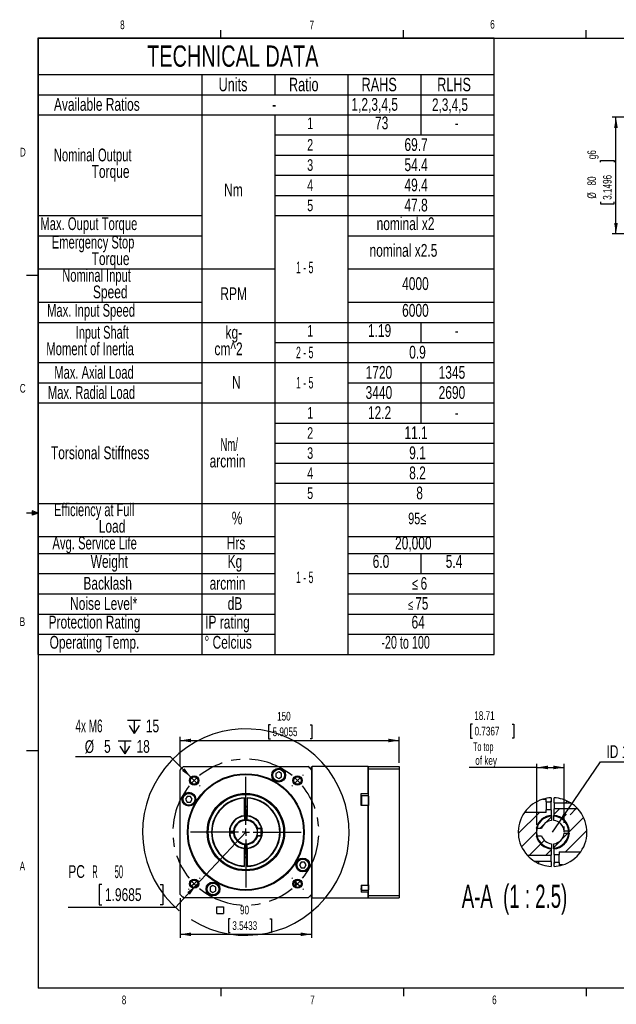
# Model space of a CAD drawing. Extents: x 11 to 421, y 5 to 275.
# Tile 1 of 10: x 11 to 174, y 6 to 275. Entities that reach past the tile are written whole.
import ezdxf
from ezdxf.enums import TextEntityAlignment as Align

# ---------------------------------------------------------------- set-up
doc = ezdxf.new("R2010")
doc.units = 0
doc.linetypes.add('CENTERX2', pattern=[20.32, 12.7, -2.54, 2.54, -2.54])
doc.layers.get('0').update_dxf_attribs({"linetype": 'CONTINUOUS'})
doc.dimstyles.new('SLDDIMSTYLE0', dxfattribs={"dimtxt": 2.38125, "dimasz": 3, "dimexe": 0, "dimexo": 0.0625, "dimgap": 0.595313, "dimtad": 1, "dimlfac": 2.5, "dimrnd": 1e-09, "dimzin": 12, "dimsah": 1, "dimcen": 0.09, "dimazin": 3, "dimtfac": 1, "dimtofl": 0, "dimtmove": 0, "dimatfit": 3})
doc.dimstyles.new('SLDDIMSTYLE1', dxfattribs={"dimtxt": 3.5, "dimasz": 3, "dimexe": 0, "dimexo": 0.0625, "dimgap": 0.875, "dimtad": 0, "dimtih": 1, "dimtoh": 1, "dimlfac": 2.5, "dimrnd": 1e-09, "dimzin": 12, "dimsah": 1, "dimcen": 0, "dimazin": 3, "dimtfac": 1, "dimtofl": 0, "dimtmove": 0, "dimatfit": 3})
doc.dimstyles.new('SLDDIMSTYLE2', dxfattribs={"dimtxt": 3.5, "dimasz": 3, "dimexe": 0, "dimexo": 0.0625, "dimgap": 0.875, "dimtad": 0, "dimtih": 1, "dimtoh": 1, "dimlfac": 2.5, "dimrnd": 1e-09, "dimzin": 12, "dimblk1": 'NONE', "dimsah": 1, "dimcen": 0, "dimazin": 3, "dimtfac": 1, "dimtmove": 0, "dimatfit": 3})
doc.dimstyles.new('SLDDIMSTYLE7', dxfattribs={"dimtxt": 3.5, "dimasz": 3, "dimexe": 0, "dimexo": 0.0625, "dimgap": 0.875, "dimtad": 0, "dimtih": 1, "dimtoh": 1, "dimlfac": 2.5, "dimrnd": 1e-09, "dimzin": 12, "dimsah": 1, "dimcen": 0, "dimazin": 3, "dimtfac": 1, "dimtofl": 0, "dimtmove": 0, "dimatfit": 3})

# ---------------------------------------------------------------- blocks, each defined once
blk = doc.blocks.new('SW_TABLEANNOTATION_0')
at = {"color": 0, "linetype": 'CONTINUOUS'}
for p, q in [((0, 0), (0, -168.85)), ((124.88, 0), (0, 0)), ((124.88, -168.85), (124.88, 0)), ((0, -10), (124.88, -10)), ((44.88, -10), (44.88, -168.85)), ((64.88, -10), (64.88, -15.53)), ((84.88, -10), (84.88, -168.85)), ((104.88, -10), (104.88, -26.53)), ((0, -15.53), (124.88, -15.53)), ((0, -21.03), (124.88, -21.03)), ((64.88, -21.03), (64.88, -168.85)), ((64.88, -26.53), (124.88, -26.53)), ((64.88, -32.05), (124.88, -32.05)), ((64.88, -37.58), (124.88, -37.58)), ((64.88, -43.1), (124.88, -43.1)), ((0, -48.63), (44.88, -48.63)), ((64.88, -48.63), (124.88, -48.63)), ((0, -54.15), (44.88, -54.15)), ((84.88, -54.15), (124.88, -54.15)), ((0, -63.27), (64.88, -63.27)), ((84.88, -63.27), (124.88, -63.27)), ((0, -72.38), (44.88, -72.38)), ((84.88, -72.38), (124.88, -72.38)), ((0, -77.9), (124.88, -77.9)), ((104.88, -77.9), (104.88, -83.4)), ((64.88, -83.4), (124.88, -83.4)), ((0, -88.93), (124.88, -88.93)), ((104.88, -88.93), (104.88, -105.48)), ((0, -94.45), (44.88, -94.45)), ((84.88, -94.45), (124.88, -94.45)), ((0, -99.98), (124.88, -99.98)), ((64.88, -105.48), (124.88, -105.48)), ((64.88, -110.98), (124.88, -110.98)), ((64.88, -116.48), (124.88, -116.48)), ((64.88, -121.98), (124.88, -121.98)), ((0, -127.48), (124.88, -127.48)), ((0, -136.59), (64.88, -136.59)), ((84.88, -136.59), (124.88, -136.59)), ((0, -141.18), (64.88, -141.18)), ((84.88, -141.18), (124.88, -141.18)), ((104.88, -141.18), (104.88, -146.7)), ((0, -146.7), (64.88, -146.7)), ((84.88, -146.7), (124.88, -146.7)), ((0, -152.27), (64.88, -152.27)), ((84.88, -152.27), (124.88, -152.27)), ((0, -157.8), (64.88, -157.8)), ((84.88, -157.8), (124.88, -157.8)), ((0, -163.32), (64.88, -163.32)), ((84.88, -163.32), (124.88, -163.32)), ((0, -168.85), (124.88, -168.85))]:
    blk.add_line(p, q, dxfattribs=at)
for s, height, width, p in [('TECHNICAL DATA', 5.8208, 0.7, (29.89, -9.6)), ('Units', 3.704, 0.7, (49.45, -15.69)), ('Ratio', 3.704, 0.7, (68.73, -15.69)), ('RAHS', 3.704, 0.7, (88.62, -15.69)), ('RLHS', 3.704, 0.7, (109.31, -15.69)), ('Available Ratios', 3.5, 0.7, (4.37, -20.97)), ('-', 3.5, 0.7, (64.1, -20.97)), ('1,2,3,4,5', 3.5, 0.7, (85.83, -20.97)), ('2,3,4,5', 3.44, 0.7, (107.9, -21)), ('73', 3.5, 0.7, (92.29, -26.04)), ('1', 3.17, 0.7, (73.71, -25.89)), ('-', 3.5, 0.7, (114.1, -26.04)), ('2', 3.17, 0.7, (73.71, -31.8)), ('69.7', 3.5, 0.7, (100.35, -31.98)), ('Nominal Output ', 3.5, 0.653333, (4.36, -34.83)), ('Torque', 3.5, 0.7, (14.69, -39.35)), ('3', 3.17, 0.7, (73.71, -37.32)), ('54.4', 3.5, 0.7, (100.35, -37.51)), ('Nm', 3.5, 0.7, (50.97, -44.41)), ('4', 3.17, 0.7, (73.71, -42.85)), ('49.4', 3.5, 0.7, (100.35, -43.04)), ('5', 3.17, 0.7, (73.71, -48.38)), ('47.8', 3.5, 0.7, (100.35, -48.56)), ('Max. Ouput Torque', 3.5, 0.658824, (0.64, -53.65)), ('nominal x2', 3.5, 0.7, (92.73, -53.65)), ('Emergency Stop ', 3.5, 0.653333, (3.79, -58.71)), ('nominal x2.5', 3.5, 0.7, (90.79, -60.97)), ('Torque', 3.5, 0.7, (14.69, -63.24)), ('1 - 5', 3.175, 0.56, (70.66, -65.38)), ('Nominal Input ', 3.5, 0.65, (6.65, -67.82)), ('4000', 3.5, 0.7, (99.71, -70.08)), ('Speed', 3.5, 0.7, (15.05, -72.35)), ('RPM', 3.5, 0.7, (49.94, -72.85)), ('Max. Input Speed', 3.5, 0.65625, (2.5, -77.4)), ('6000', 3.5, 0.7, (99.71, -77.4)), ('Input Shaft ', 3.5, 0.641667, (10.34, -83.42)), ('kg-', 3.5, 0.7, (51.36, -83.42)), ('1', 3.17, 0.7, (73.71, -82.77)), ('1.19', 3.5, 0.7, (90.35, -82.92)), ('-', 3.5, 0.7, (114.1, -82.92)), ('Moment of Inertia', 3.5, 0.658824, (2.28, -87.94)), ('cm^ 2', 3.5, 0.7, (48.32, -87.94)), ('2 - 5', 3.175, 0.56, (70.66, -88.68)), ('0.9', 3.5, 0.7, (101.65, -88.86)), ('Max. Axial Load', 3.5, 0.653333, (4.47, -94.39)), ('1720', 3.5, 0.7, (89.71, -94.39)), ('1345', 3.5, 0.7, (109.71, -94.39)), ('N', 3.5, 0.7, (53.15, -97.15)), ('1 - 5', 3.175, 0.56, (70.66, -96.96)), ('Max. Radial Load', 3.5, 0.65625, (2.7, -99.91)), ('3440', 3.5, 0.7, (89.71, -99.91)), ('2690', 3.5, 0.7, (109.71, -99.91)), ('1', 3.17, 0.7, (73.71, -105.24)), ('12.2', 3.5, 0.7, (90.35, -105.43)), ('-', 3.5, 0.7, (114.1, -105.43)), ('2', 3.17, 0.7, (73.71, -110.74)), ('11.1', 3.5, 0.7, (100.35, -110.93)), ('Nm/  ', 3.5, 0.56, (49.95, -114.16)), ('Torsional Stiffness', 3.5, 0.7, (3.55, -116.43)), ('3', 3.17, 0.7, (73.71, -116.24)), ('9.1', 3.5, 0.7, (101.65, -116.43)), ('arcmin', 3.5, 0.7, (47, -118.69)), ('4', 3.17, 0.7, (73.71, -121.74)), ('8.2', 3.5, 0.7, (101.65, -121.93)), ('5', 3.17, 0.7, (73.71, -127.24)), ('8', 3.5, 0.7, (103.59, -127.43)), ('Efficiency at Full ', 3.5, 0.644737, (4.42, -132.04)), ('Load', 3.5, 0.7, (16.64, -136.56)), ('%', 3.5, 0.7, (53.07, -134.3)), ('95≤', 3.175, 0.7, (101.37, -134.15)), ('Avg. Service Life', 3.5, 0.658824, (3.95, -141.15)), ('Hrs', 3.5, 0.7, (51.68, -141.15)), ('20,000', 3.5, 0.7, (97.77, -141.15)), ('Weight', 3.5, 0.7, (14.43, -146.2)), ('Kg', 3.5, 0.7, (51.93, -146.2)), ('6.0', 3.5, 0.7, (91.65, -146.2)), ('5.4', 3.5, 0.7, (111.65, -146.2)), ('Backlash', 3.5, 0.7, (12.44, -152.18)), ('arcmin', 3.5, 0.7, (47, -152.18)), ('1 - 5', 3.175, 0.56, (70.66, -150.28)), ('≤', 3.17, 0.7, (102.45, -152.06)), ('6', 3.44, 0.7, (104.77, -152.17)), ('Noise Level*', 3.5, 0.7, (8.79, -157.73)), ('dB', 3.5, 0.7, (51.94, -157.73)), ('≤', 2.65, 0.7, (101.37, -157.39)), ('75', 3.44, 0.7, (103.31, -157.65)), ('Protection Rating', 3.5, 0.7, (2.9, -162.82)), ('IP rating', 3.5, 0.7, (45.78, -162.82)), ('64', 3.5, 0.7, (102.29, -162.82)), ('Operating Temp.', 3.5, 0.7, (3.18, -168.35)), ('%%d', 3.5, 0.7, (45.59, -168.35)), ('Celcius', 3.5, 0.7, (47.81, -168.35)), ('-20 to 100', 3.5, 0.63, (94.03, -168.35))]:
    blk.add_text(s, height=height, dxfattribs=dict(at, width=width)).set_placement(p, align=Align.BOTTOM_LEFT)
blk = doc.blocks.new('SW_SYMBOL_MOD_BOX')
at = {"color": 0, "linetype": 'CONTINUOUS'}
for p, q in [((200, 200), (200, 800)), ((200, 800), (800, 800)), ((200, 200), (800, 200)), ((800, 800), (800, 200))]:
    blk.add_line(p, q, dxfattribs=at)
blk = doc.blocks.new('*D10')
at = {"color": 7, "linetype": 'CONTINUOUS'}
for p, q in [((54.76, 34.7), (54.76, 23.76)), ((90.76, 34.7), (90.76, 23.76)), ((68.44, 29.03), (67.96, 29.03)), ((67.96, 29.03), (67.96, 25.24)), ((79.32, 29.03), (79.81, 29.03)), ((79.81, 29.03), (79.81, 25.24)), ((54.76, 24.76), (90.76, 24.76)), ((67.96, 25.24), (68.44, 25.24)), ((79.81, 25.24), (79.32, 25.24))]:
    blk.add_line(p, q, dxfattribs=at)
for points in [[(54.76, 24.76), (57.76, 24.26), (57.76, 25.26)], [(90.76, 24.76), (87.76, 25.26), (87.76, 24.26)]]:
    blk.add_solid(points, dxfattribs=at)
at = {"color": 7, "linetype": 'CONTINUOUS', "xscale": 0.0030416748, "yscale": 0.0030416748, "zscale": 0.0030416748}
blk.add_blockref('SW_SYMBOL_MOD_BOX', (64.19, 29.84), dxfattribs=at)
at = {"color": 7, "linetype": 'CONTINUOUS', "width": 0.7}
for s, p in [('90', (71.16, 29.51, -0.46)), ('3.5433', (69.04, 25.24, -0.46))]:
    blk.add_text(s, height=2.381, dxfattribs=at).set_placement(p, align=Align.BOTTOM_LEFT)
blk = doc.blocks.new('*D11')
at = {"color": 7, "linetype": 'CONTINUOUS'}
for p, q in [((79.48, 82.12), (78.99, 82.12)), ((78.99, 82.12), (78.99, 78.34)), ((90.36, 82.12), (90.84, 82.12)), ((90.84, 82.12), (90.84, 78.34)), ((54.76, 70.82), (54.76, 78.86)), ((78.99, 78.34), (79.48, 78.34)), ((90.84, 78.34), (90.36, 78.34)), ((114.76, 71.76), (114.76, 78.86)), ((54.76, 77.86), (114.76, 77.86))]:
    blk.add_line(p, q, dxfattribs=at)
for points in [[(54.76, 77.86), (57.76, 77.36), (57.76, 78.36)], [(114.76, 77.86), (111.76, 78.36), (111.76, 77.36)]]:
    blk.add_solid(points, dxfattribs=at)
at = {"color": 7, "linetype": 'CONTINUOUS', "width": 0.7}
for s, p in [('150', (81.31, 82.61, -0.46)), ('5.9055', (80.08, 78.34, -0.46))]:
    blk.add_text(s, height=2.381, dxfattribs=at).set_placement(p, align=Align.BOTTOM_LEFT)
blk = doc.blocks.new('*D12')
at = {"color": 7, "linetype": 'CONTINUOUS'}
for p, q in [((72.76, 52.76), (59.1, 38.15)), ((33.28, 38.39), (32.57, 38.39)), ((32.57, 38.39), (32.57, 32.83)), ((49.28, 38.39), (50, 38.39)), ((50, 38.39), (50, 32.83)), ((59.1, 38.15), (53.47, 32.12)), ((32.57, 32.83), (33.28, 32.83)), ((50, 32.83), (49.28, 32.83)), ((53.47, 32.12), (24.13, 32.12))]:
    blk.add_line(p, q, dxfattribs=at)
blk.add_arc((72.76, 52.76), 28.28, 237.9603, 229.8026, dxfattribs=at)
blk.add_solid([(59.1, 38.15), (56.69, 36.3), (57.42, 35.61)], dxfattribs=at)
for s, width, p in [('PC', 0.7, (24.13, 39.15, -0.46)), ('R        50', 0.445455, (30.69, 39.1, -0.46)), ('1.9685', 0.7, (34.17, 32.83, -0.46))]:
    blk.add_text(s, height=3.5, dxfattribs=dict(at, width=width)).set_placement(p, align=Align.BOTTOM_LEFT)
blk = doc.blocks.new('SW_SYMBOL_HOLE_DEPTH')
at = {"color": 0, "linetype": 'CONTINUOUS'}
for p, q in [((0, 875), (800, 875)), ((400, 875), (400, 75)), ((100, 555), (400, 75)), ((700, 555), (400, 75))]:
    blk.add_line(p, q, dxfattribs=at)
blk = doc.blocks.new('*D14')
at = {"color": 7, "linetype": 'CONTINUOUS'}
for p, q in [((52.13, 73.38), (26.09, 73.38)), ((57.72, 67.79), (52.13, 73.38)), ((59.5, 66.01), (57.72, 67.79))]:
    blk.add_line(p, q, dxfattribs=at)
blk.add_solid([(57.72, 67.79), (55.96, 70.27), (55.25, 69.56)], dxfattribs=at)
at = {"color": 7, "linetype": 'CONTINUOUS', "xscale": 0.0044707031, "yscale": 0.0044707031, "zscale": 0.0044707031}
for p in [(40.37, 79.48), (37.81, 73.87)]:
    blk.add_blockref('SW_SYMBOL_HOLE_DEPTH', p, dxfattribs=at)
at = {"color": 7, "linetype": 'CONTINUOUS'}
for s, width, p in [('4x M6 ', 0.583333, (26.09, 79.05, -0.46)), ('15', 0.7, (45.37, 79.05, -0.46)), ('%%c', 0.7, (28.65, 73.38, -0.46)), ('5 ', 0.7, (33.93, 73.44, -0.46)), ('18', 0.7, (42.81, 73.44, -0.46))]:
    blk.add_text(s, height=3.5, dxfattribs=dict(at, width=width)).set_placement(p, align=Align.BOTTOM_LEFT)
blk = doc.blocks.new('_NONE')
blk = doc.blocks.new('SW_CENTERMARKSYMBOL_0')
at = {"color": 0, "linetype": 'CONTINUOUS'}
for p, q in [((-1.41, 29.7), (-1.6, 29.88)), ((29.7, 29.7), (29.88, 29.88)), ((0, 28.28), (-0.71, 28.99)), ((0, 28.28), (0.71, 27.58)), ((14.14, 16.14), (14.14, 29.28)), ((28.28, 28.28), (27.58, 27.58)), ((28.28, 28.28), (28.99, 28.99)), ((1.41, 26.87), (1.6, 26.69)), ((26.87, 26.87), (26.69, 26.69)), ((12.14, 14.14), (-1, 14.14)), ((14.14, 14.14), (13.14, 14.14)), ((14.14, 14.14), (14.14, 15.14)), ((14.14, 14.14), (14.14, 13.14)), ((14.14, 14.14), (15.14, 14.14)), ((16.14, 14.14), (29.28, 14.14)), ((14.14, 12.14), (14.14, -1)), ((0, 0), (-0.71, -0.71)), ((0, 0), (0.71, 0.71)), ((1.41, 1.41), (1.6, 1.6)), ((26.87, 1.41), (26.69, 1.6)), ((28.28, 0), (27.58, 0.71)), ((28.28, 0), (28.99, -0.71)), ((-1.41, -1.41), (-1.6, -1.6)), ((29.7, -1.41), (29.88, -1.6))]:
    blk.add_line(p, q, dxfattribs=at)
at = {"color": 0, "linetype": 'CENTERX2'}
for start, end in [(50.7296, 129.2704), (140.7296, 219.2704), (320.7296, 39.2704), (230.7296, 309.2704)]:
    blk.add_arc((14.14, 14.14), 20, start, end, dxfattribs=at)
at = {"color": 0, "linetype": 'CONTINUOUS'}
for start, end in [(135, 137.8648), (132.1352, 135), (45, 47.8648), (42.1352, 45), (222.1352, 225), (315, 317.8648), (225, 227.8648), (312.1352, 315)]:
    blk.add_arc((14.14, 14.14), 20, start, end, dxfattribs=at)
blk = doc.blocks.new('*D28')
at = {"color": 7, "linetype": 'CONTINUOUS'}
for p, q in [((201.69, 248.68), (173.1, 248.68)), ((174.1, 216.68), (174.1, 248.68)), ((169.84, 236.29), (169.84, 236.77)), ((169.84, 236.77), (173.62, 236.77)), ((173.62, 236.77), (173.62, 236.29)), ((169.84, 225.41), (169.84, 224.92)), ((169.84, 224.92), (173.62, 224.92)), ((173.62, 224.92), (173.62, 225.41)), ((201.69, 216.68), (173.1, 216.68))]:
    blk.add_line(p, q, dxfattribs=at)
for points in [[(174.1, 248.68), (173.6, 245.68), (174.6, 245.68)], [(174.1, 216.68), (174.6, 219.68), (173.6, 219.68)]]:
    blk.add_solid(points, dxfattribs=at)
at = {"color": 7, "linetype": 'CONTINUOUS', "width": 0.7}
for s, p in [('g6', (169.36, 237.13, 12.04)), ('80', (169.36, 229.92, 12.04)), ('3.1496', (173.62, 226.01, 12.04)), ('%%c', (169.36, 226.33, 12.04))]:
    blk.add_text(s, height=2.381, rotation=90, dxfattribs=at).set_placement(p, align=Align.BOTTOM_LEFT)
blk = doc.blocks.new('*D35')
at = {"color": 7, "linetype": 'CONTINUOUS'}
for p, q in [((134.78, 82.31), (134.3, 82.31)), ((134.3, 82.31), (134.3, 78.53)), ((145.66, 82.31), (146.14, 82.31)), ((146.14, 82.31), (146.14, 78.53)), ((134.3, 78.53), (134.78, 78.53)), ((146.14, 78.53), (145.66, 78.53)), ((152.46, 70.48), (133.93, 70.48)), ((152.46, 54.76), (152.46, 71.48)), ((152.46, 70.48), (159.95, 70.48)), ((159.95, 55.28), (159.95, 71.48))]:
    blk.add_line(p, q, dxfattribs=at)
for points in [[(152.46, 70.48), (155.46, 69.98), (155.46, 70.98)], [(159.95, 70.48), (156.95, 70.98), (156.95, 69.98)]]:
    blk.add_solid(points, dxfattribs=at)
for s, width, p in [('18.71', 0.7, (135.3, 82.79, 0.04)), ('0.7367', 0.7, (135.38, 78.53, 0.04)), ('To top ', 0.6, (134.97, 74.26, 0.04)), ('of key', 0.7, (135.57, 70.48, 0.04))]:
    blk.add_text(s, height=2.381, dxfattribs=dict(at, width=width)).set_placement(p, align=Align.BOTTOM_LEFT)
blk = doc.blocks.new('*D36')
at = {"color": 7, "linetype": 'CONTINUOUS'}
for p, q in [((158.55, 55.4), (169.91, 72.03)), ((169.91, 72.03), (182.48, 72.03)), ((156.75, 52.76), (158.55, 55.4))]:
    blk.add_line(p, q, dxfattribs=at)
blk.add_solid([(158.55, 55.4), (160.66, 57.6), (159.83, 58.16)], dxfattribs=at)
at = {"color": 7, "linetype": 'CONTINUOUS', "width": 0.7}
blk.add_text('ID 16', height=3.5, dxfattribs=at).set_placement((171.49, 72.03, 25.28), align=Align.BOTTOM_LEFT)

msp = doc.modelspace()

# ---------------------------------------------------------------- linework, layer by layer
at = {"color": 7, "linetype": 'CONTINUOUS'}
for p, q in [((15.9068, 270.3087), (415.9568, 270.3087)), ((15.9068, 270.3087), (15.9068, 9.9587)), ((65.9067, 270.3087), (65.9067, 272.4626)), ((115.9129, 270.3087), (115.9129, 272.4626)), ((165.9192, 270.3087), (165.9192, 272.4626)), ((15.9068, 205.2212), (12.7318, 205.2212)), ((14.2004, 140.7435), (14.2004, 139.5602)), ((15.9068, 140.1337), (14.2004, 140.7435)), ((15.9068, 140.1337), (14.2004, 140.3632)), ((15.9068, 140.1337), (12.7318, 140.1337)), ((15.9068, 140.1337), (14.2004, 139.8718)), ((15.9068, 140.1337), (14.2004, 139.5602)), ((15.9068, 75.0462), (12.7318, 75.0462)), ((55.6962, 70.7609), (89.816, 70.7609)), ((90.8761, 70.7609), (90.7561, 70.6409)), ((90.7561, 69.8208), (90.7561, 70.6409)), ((106.2361, 70.7609), (90.8761, 70.7609)), ((90.8761, 34.7609), (90.8761, 70.7609)), ((106.3561, 70.6409), (106.2361, 70.7609)), ((106.2361, 63.3561), (106.2361, 70.7609)), ((106.3561, 70.7609), (114.7561, 70.7609)), ((106.3561, 70.1103), (106.3561, 70.7609)), ((114.7561, 70.7609), (114.7561, 70.1103)), ((54.7561, 35.701), (54.7561, 69.8208)), ((81.7561, 69.2731), (80.9561, 68.8113)), ((80.9561, 68.8113), (80.9561, 67.8875)), ((80.9561, 67.8875), (81.7561, 67.4256)), ((82.5561, 68.8113), (81.7561, 69.2731)), ((81.7561, 67.4256), (82.5561, 67.8875)), ((82.5561, 67.8875), (82.5561, 68.8113)), ((90.7561, 69.8208), (90.7561, 35.701)), ((106.3561, 35.4116), (106.3561, 70.1103)), ((106.3561, 70.1103), (114.7561, 70.1103)), ((114.7561, 70.1103), (114.7561, 35.4116)), ((56.7058, 62.5609), (56.2439, 61.7609)), ((57.6295, 62.5609), (56.7058, 62.5609)), ((58.0914, 61.7609), (57.6295, 62.5609)), ((72.3561, 62.1524), (72.3561, 62.0323)), ((73.1561, 62.0323), (73.1561, 62.1524)), ((104.3161, 63.3561), (106.2361, 63.3561)), ((104.3161, 61.9902), (104.3161, 63.3561)), ((104.3961, 62.6609), (104.3161, 62.5809)), ((106.2361, 62.6609), (104.3961, 62.6609)), ((104.3961, 62.6609), (104.3961, 60.0652)), ((106.2361, 63.3561), (106.3561, 63.2957)), ((106.3161, 62.5809), (106.2361, 62.6609)), ((106.2361, 62.6609), (106.2361, 60.0652)), ((106.3161, 62.5809), (106.3161, 60.017)), ((156.3464, 62.1524), (156.3464, 61.0609)), ((157.1464, 60.8009), (157.1464, 62.1524)), ((157.1464, 62.1412), (157.1572, 62.1519)), ((56.2439, 61.7609), (56.7058, 60.9609)), ((56.7058, 60.9609), (57.6295, 60.9609)), ((57.6295, 60.9609), (58.0914, 61.7609)), ((72.3561, 57.2632), (72.3561, 62.0323)), ((72.7561, 59.5609), (72.3561, 59.5491)), ((73.1561, 59.5491), (72.7561, 59.5609)), ((73.1561, 62.0323), (73.1561, 57.2632)), ((104.3161, 61.5297), (104.3161, 61.9902)), ((104.3161, 60.0652), (104.3161, 61.5297)), ((106.2361, 60.0652), (104.3161, 60.0652)), ((106.2361, 38.2095), (106.2361, 60.0652)), ((106.2361, 60.0652), (106.3561, 60.0048)), ((154.0335, 61.7609), (154.9464, 61.7609)), ((154.9464, 61.0609), (154.9464, 61.7609)), ((154.9464, 61.0609), (156.3464, 61.0609)), ((154.9464, 61.0609), (154.9464, 58.8609)), ((156.0662, 61.0609), (156.3464, 61.3412)), ((156.3464, 58.8609), (156.3464, 61.0609)), ((157.1464, 60.8009), (157.1464, 59.1209)), ((157.1464, 60.8009), (161.6166, 60.8009)), ((160.2963, 60.8009), (160.7575, 61.2621)), ((72.4561, 58.7534), (72.3561, 58.7476)), ((72.4561, 58.5532), (72.3561, 58.5471)), ((72.4561, 57.3511), (72.3561, 57.3435)), ((72.3561, 57.2029), (72.3561, 57.2632)), ((72.4561, 58.7534), (72.4561, 58.5532)), ((72.4561, 57.3511), (72.4561, 58.5532)), ((72.4561, 57.3511), (72.4561, 57.1507)), ((72.4561, 56.1477), (72.4561, 57.1507)), ((73.1561, 58.7476), (73.0561, 58.7534)), ((73.0561, 58.5532), (73.0561, 58.7534)), ((73.1561, 58.5471), (73.0561, 58.5532)), ((73.0561, 58.5532), (73.0561, 57.3511)), ((73.0561, 57.1507), (73.0561, 57.3511)), ((73.1561, 57.3435), (73.0561, 57.3511)), ((73.0561, 57.1507), (73.0561, 56.1477)), ((73.1561, 57.2632), (73.1561, 57.2029)), ((147.3554, 52.3501), (153.1662, 58.1609)), ((154.9464, 58.1609), (149.0523, 58.1609)), ((154.7837, 55.2883), (156.4464, 56.951)), ((154.9464, 58.1609), (154.9464, 58.8609)), ((156.3464, 58.8609), (154.9464, 58.8609)), ((156.3464, 58.8609), (156.3464, 57.1427)), ((156.4464, 57.3511), (156.4464, 55.9468)), ((157.0464, 55.9468), (157.0464, 57.3511)), ((157.1464, 57.651), (158.6163, 59.1209)), ((163.6682, 59.1209), (157.1464, 59.1209)), ((157.1464, 57.1427), (157.1464, 59.1209)), ((161.1455, 52.6698), (165.2477, 56.772)), ((161.5181, 57.5326), (163.1064, 59.1209)), ((72.4561, 55.9468), (72.4561, 56.1477)), ((73.0561, 56.1477), (73.0561, 55.9468)), ((153.2563, 53.7609), (154.2191, 54.7237)), ((159.9464, 52.7609), (159.9464, 54.2807)), ((68.3663, 53.0609), (68.3062, 53.0609)), ((68.3062, 52.4609), (68.3663, 52.4609)), ((68.3663, 53.0609), (69.3694, 53.0609)), ((69.3694, 52.4609), (68.3663, 52.4609)), ((69.3694, 53.0609), (69.5702, 53.0609)), ((69.5702, 52.4609), (69.3694, 52.4609)), ((75.7958, 53.7609), (76.0057, 53.7609)), ((76.0057, 51.7609), (75.7958, 51.7609)), ((76.8761, 53.7407), (75.8024, 53.7407)), ((75.8024, 51.7811), (76.8761, 51.7811)), ((76.0057, 53.7609), (77.041, 53.7609)), ((77.041, 51.7609), (76.0057, 51.7609)), ((76.8761, 53.7609), (76.8761, 51.7609)), ((77.1025, 53.7609), (77.041, 53.7609)), ((77.041, 51.7609), (77.1025, 51.7609)), ((148.2452, 48.7498), (152.3474, 52.852)), ((153.7067, 53.7609), (152.2564, 53.7609)), ((152.2564, 51.7609), (153.7067, 51.7609)), ((152.4616, 51.7609), (152.4616, 53.7609)), ((159.2738, 50.7981), (160.9366, 52.4609)), ((161.3366, 53.0609), (159.9323, 53.0609)), ((159.9323, 52.4609), (161.3366, 52.4609)), ((160.3267, 47.3609), (166.1374, 53.1717)), ((72.4561, 49.3742), (72.4561, 49.575)), ((72.4561, 48.3712), (72.4561, 49.3742)), ((73.0561, 49.575), (73.0561, 49.3742)), ((73.0561, 49.3742), (73.0561, 48.3712)), ((150.3864, 46.4009), (153.6352, 49.6496)), ((153.4937, 49.5082), (154.4837, 50.4982)), ((156.4464, 49.575), (156.4464, 48.1707)), ((157.0464, 48.5708), (158.7092, 50.2336)), ((157.0464, 48.1707), (157.0464, 49.575)), ((72.3561, 48.2586), (72.3561, 48.3189)), ((72.3561, 43.4895), (72.3561, 48.2586)), ((72.3561, 48.1783), (72.4561, 48.1707)), ((72.3561, 46.9747), (72.4561, 46.9687)), ((72.3561, 46.7743), (72.4561, 46.7684)), ((72.4561, 48.3712), (72.4561, 48.1707)), ((72.4561, 46.9687), (72.4561, 48.1707)), ((72.4561, 46.9687), (72.4561, 46.7684)), ((73.0561, 48.3712), (73.0561, 48.1707)), ((73.0561, 48.1707), (73.1561, 48.1783)), ((73.0561, 48.1707), (73.0561, 46.9687)), ((73.0561, 46.9687), (73.1561, 46.9747)), ((73.0561, 46.7684), (73.0561, 46.9687)), ((73.0561, 46.7684), (73.1561, 46.7743)), ((73.1561, 48.3189), (73.1561, 48.2586)), ((73.1561, 48.2586), (73.1561, 43.4895)), ((149.8247, 46.4009), (156.3464, 46.4009)), ((154.8766, 46.4009), (156.3464, 47.8708)), ((156.3464, 48.3791), (156.3464, 46.4009)), ((156.3464, 44.7209), (156.3464, 46.4009)), ((157.1464, 46.6609), (157.1464, 48.3791)), ((157.1464, 46.6609), (158.5464, 46.6609)), ((157.1464, 46.6609), (157.1464, 44.4609)), ((158.5464, 47.3609), (164.4406, 47.3609)), ((158.5464, 47.3609), (158.5464, 46.6609)), ((158.5464, 44.4609), (158.5464, 46.6609)), ((72.3561, 43.3694), (72.3561, 43.4895)), ((73.1561, 43.3694), (73.1561, 43.4895)), ((87.8827, 44.5609), (87.4208, 43.7609)), ((87.4208, 43.7609), (87.8827, 42.9609)), ((88.8064, 44.5609), (87.8827, 44.5609)), ((89.2683, 43.7609), (88.8064, 44.5609)), ((88.8064, 42.9609), (89.2683, 43.7609)), ((156.3464, 44.7209), (151.8763, 44.7209)), ((152.7353, 44.2597), (153.1966, 44.7209)), ((156.3352, 43.3694), (156.3464, 43.3807)), ((156.3464, 44.7209), (156.3464, 43.3694)), ((157.1464, 44.1807), (157.4267, 44.4609)), ((158.5464, 44.4609), (157.1464, 44.4609)), ((157.1464, 43.3694), (157.1464, 44.4609)), ((158.5464, 44.4609), (158.5464, 43.7609)), ((159.4594, 43.7609), (158.5464, 43.7609)), ((87.8827, 42.9609), (88.8064, 42.9609)), ((63.7561, 38.0962), (62.9561, 37.6343)), ((64.5561, 37.6343), (63.7561, 38.0962)), ((86.1371, 37.9702), (86.3568, 37.9121)), ((86.3161, 38.1581), (86.3161, 39.232)), ((86.3161, 37.9168), (86.3161, 38.1581)), ((86.5161, 38.0581), (86.5161, 39.5429)), ((86.5161, 37.7399), (86.5161, 38.0581)), ((104.3161, 38.2095), (106.2361, 38.2095)), ((104.3161, 38.2095), (104.3161, 37.3071)), ((104.3961, 38.2095), (104.3961, 37.7081)), ((106.2361, 38.2095), (106.3561, 38.3141)), ((106.2361, 38.2095), (106.2361, 36.8581)), ((106.3161, 38.2777), (106.3161, 36.9381)), ((62.9561, 37.6343), (62.9561, 36.7106)), ((62.9561, 36.7106), (63.7561, 36.2487)), ((63.7561, 36.2487), (64.5561, 36.7106)), ((64.5561, 36.7106), (64.5561, 37.6343)), ((90.7561, 34.8809), (90.7561, 35.701)), ((104.3161, 37.0412), (104.3161, 37.3071)), ((104.3161, 37.0412), (104.3161, 36.3095)), ((104.3161, 36.9381), (104.3961, 36.8581)), ((106.2361, 36.3095), (104.3161, 36.3095)), ((104.3961, 37.7081), (104.3961, 36.8581)), ((104.3961, 36.8581), (106.2361, 36.8581)), ((106.2361, 36.8581), (106.3161, 36.9381)), ((106.2361, 36.3095), (106.3561, 36.4141)), ((106.2361, 34.7609), (106.2361, 36.3095)), ((106.3561, 34.7609), (106.3561, 35.4116)), ((106.3561, 35.4116), (114.7561, 35.4116)), ((114.7561, 35.4116), (114.7561, 34.7609)), ((89.816, 34.7609), (55.6962, 34.7609)), ((90.7561, 34.8809), (90.8761, 34.7609)), ((90.8761, 34.7609), (106.2361, 34.7609)), ((106.2361, 34.7609), (106.3561, 34.8809)), ((106.3561, 34.7609), (114.7561, 34.7609)), ((415.9568, 9.9587), (15.9068, 9.9587)), ((65.9067, 9.9587), (65.9067, 7.8048)), ((115.9129, 9.9587), (115.9129, 7.8048)), ((165.9192, 9.9587), (165.9192, 7.8048))]:
    msp.add_line(p, q, dxfattribs=at)
at = {"color": 8, "linetype": 'CONTINUOUS'}
for p, q in [((104.3415, 62.6064), (104.3161, 62.6064)), ((106.3561, 62.6064), (106.2907, 62.6064)), ((86.8982, 37.717), (86.8982, 37.6188)), ((106.3161, 37.6081), (106.3561, 37.6081))]:
    msp.add_line(p, q, dxfattribs=at)
at = {"color": 7, "linetype": 'CONTINUOUS'}
for points in [[(73.1561, 59.7495), (72.7561, 59.7609), (72.3561, 59.7495)], [(72.3561, 45.9727), (72.7561, 45.9609), (73.1561, 45.9727)], [(72.3561, 45.7724), (72.7561, 45.7609), (73.1561, 45.7724)], [(86.3565, 39.2368), (86.3391, 39.2341), (86.0485, 39.146)]]:
    msp.add_lwpolyline(points, dxfattribs=at)
for centre, radius in [((81.7561, 68.3494), 1.9), ((72.7561, 52.7609), 16), ((72.7561, 52.7609), 15.8), ((58.614, 66.903), 1.26), ((58.614, 66.903), 1), ((81.7561, 68.3494), 1.7), ((81.7561, 68.3494), 1.62), ((86.8982, 66.903), 1.26), ((86.8982, 66.903), 1), ((57.1676, 61.7609), 1.9), ((57.1676, 61.7609), 1.7), ((57.1676, 61.7609), 1.62), ((72.7561, 52.7609), 10.6), ((72.7561, 52.7609), 10.4), ((72.7561, 52.7609), 10.32), ((88.3446, 43.7609), 1.9), ((88.3446, 43.7609), 1.7), ((88.3446, 43.7609), 1.62), ((58.614, 38.6188), 1.26), ((58.614, 38.6188), 1), ((63.7561, 37.1725), 1.9), ((63.7561, 37.1725), 1.7), ((63.7561, 37.1725), 1.62), ((86.8982, 38.6188), 1.26), ((86.8982, 38.6188), 1)]:
    msp.add_circle(centre, radius, dxfattribs=at)
for centre, radius, start, end in [((72.7561, 52.7609), 24.8, 133.464023, 136.535976), ((72.7561, 52.7609), 24.8, 43.464023, 46.535977), ((72.7561, 52.7609), 9.4, 92.438855, 267.561145), ((72.7561, 52.7609), 9.4, 272.438855, 87.561145), ((156.7464, 52.7609), 9.4, 92.438855, 106.774744), ((156.7464, 52.7609), 9.4, 58.795011, 87.561145), ((72.7561, 52.7609), 9.28, 92.470411, 267.529589), ((72.7561, 52.7609), 9.28, 272.470411, 87.529589), ((156.7465, 52.7608), 9.4001, 106.77492, 144.937434), ((156.7437, 52.7576), 9.4042, 42.581871, 58.791332), ((72.7561, 52.7609), 4.52, 95.077065, 264.922935), ((72.7561, 52.7609), 4.4, 93.909564, 176.090436), ((72.7561, 52.7609), 6, 87.134016, 92.865984), ((72.7561, 52.7609), 4.4, 13.136559, 86.090436), ((72.7561, 52.7609), 4.52, 275.077065, 84.922935), ((156.7464, 52.7609), 9.4, 144.93761, 222.578192), ((156.7464, 52.7609), 4.6, 93.739335, 167.444142), ((156.7464, 52.7609), 4.4, 95.215909, 264.784091), ((156.7464, 52.7609), 4.6, 3.739335, 86.260665), ((156.7464, 52.7609), 4.4, 275.215909, 84.784091), ((156.7464, 52.7609), 9.4, 324.93761, 42.578192), ((72.7561, 52.7609), 3.4, 95.062093, 174.937907), ((72.7561, 52.7609), 3.2, 95.379379, 174.620621), ((72.7561, 52.7609), 3.2, 84.620621, 95.379379), ((72.7561, 52.7609), 3.4, 17.104635, 84.937907), ((72.7561, 52.7609), 3.2, 18.209957, 84.620621), ((156.7464, 52.7609), 3.2, 95.379379, 161.790043), ((156.7464, 52.7609), 3.2, 5.379379, 84.620621), ((72.7561, 52.7609), 4.4, 176.107843, 183.856627), ((72.7561, 52.7609), 4.4, 183.909564, 266.090436), ((72.7561, 52.7609), 3.4, 185.062093, 264.937907), ((72.7561, 52.7609), 3.2, 174.620621, 185.379379), ((72.7561, 52.7609), 3.2, 185.379379, 264.620621), ((72.7561, 52.7609), 3.4, 275.062093, 342.895365), ((72.7561, 52.7609), 4.4, 273.909564, 346.863441), ((72.7561, 52.7609), 3.2, 275.379379, 341.790043), ((72.7561, 52.7609), 3.2, 17.829544, 18.209957), ((72.7561, 52.7609), 3.2, 341.790043, 342.170456), ((72.7553, 52.7609), 3.2007, 342.174586, 17.825414), ((72.7561, 52.7609), 4.4, 346.880625, 13.102333), ((156.7464, 52.7609), 4.6, 192.555858, 266.260665), ((156.7464, 52.7609), 3.2, 198.209957, 264.620621), ((156.7464, 52.7609), 3.2, 275.379379, 354.620621), ((156.7464, 52.7609), 4.6, 273.739335, 356.260665), ((72.7561, 52.7609), 3.2, 264.620621, 275.379379), ((72.7561, 52.7609), 6, 267.134016, 272.865984), ((156.7464, 52.7609), 9.4, 222.578192, 238.795011), ((156.7464, 52.761), 9.4001, 286.77492, 324.937434), ((156.7464, 52.7609), 9.4, 238.795011, 267.561145), ((156.7464, 52.7609), 9.4, 272.438855, 286.774744), ((72.7561, 52.7609), 24.8, 223.464023, 226.535976), ((72.7561, 52.7609), 24.8, 313.464023, 316.535977)]:
    msp.add_arc(centre, radius, start, end, dxfattribs=at)

# ---------------------------------------------------------------- block references
for name, p in [('SW_TABLEANNOTATION_0', (15.8324, 270.316)), ('SW_CENTERMARKSYMBOL_0', (58.614, 38.6188))]:
    msp.add_blockref(name, p, dxfattribs=at)

# ---------------------------------------------------------------- texts
for s, height, width, p in [('8', 2.3813, 0.7, (38.3309, 272.0505)), ('6', 2.3813, 0.7, (139.6667, 272.1838)), ('7', 2.3813, 0.7, (90.1951, 271.9783)), ('D', 2.3813, 0.7, (10.8867, 237.1521)), ('C', 2.3813, 0.7, (10.8538, 172.4531)), ('B', 2.3813, 0.7, (10.8306, 108.5188)), ('A', 2.3813, 0.7, (10.8207, 41.529)), ('A-A  (1 : 2.5)', 6.35, 0.6, (131.88, 30.1052)), ('8', 2.3813, 0.7, (38.7801, 4.8797)), ('7', 2.3813, 0.7, (90.3586, 4.8872)), ('6', 2.3813, 0.7, (140.1782, 4.8973))]:
    msp.add_text(s, height=height, dxfattribs=dict(at, width=width)).set_placement(p, align=Align.BOTTOM_LEFT)

# ---------------------------------------------------------------- dimensions: what is measured, and where the dimension line sits
dim = msp.add_linear_dim(base=(174.1045, 248.6779), p1=(202.6897, 216.6779), p2=(202.6897, 248.6779), angle=90, text='%%c<>g6', dimstyle='SLDDIMSTYLE0', dxfattribs=at)
dim.commit()
dim.dimension.update_dxf_attribs({"geometry": '*D28', "text_midpoint": (174.1045, 232.7944), "dimtype": 160})
dim = msp.add_radius_dim(center=(72.7561, 52.7609), mpoint=(59.1009, 38.1481), text='PCR        <>', dimstyle='SLDDIMSTYLE1', dxfattribs=at)
dim.commit()
dim.dimension.update_dxf_attribs({"geometry": '*D12', "text_midpoint": (38.0076, 38.4148), "dimtype": 164})
dim = msp.add_diameter_dim_2p(p1=(59.5049, 66.0121), p2=(57.723, 67.794), text='4x M6 {\\fGDT;x}15\\P%%c5 {\\fGDT;x}18', dimstyle='SLDDIMSTYLE2', dxfattribs=at)
dim.commit()
dim.dimension.update_dxf_attribs({"geometry": '*D14', "text_midpoint": (38.3174, 78.992), "dimtype": 163})
dim = msp.add_linear_dim(base=(114.7561, 77.8572), p1=(54.7561, 69.8208), p2=(114.7561, 70.7609), dimstyle='SLDDIMSTYLE0', dxfattribs=at)
dim.commit()
dim.dimension.update_dxf_attribs({"geometry": '*D11', "text_midpoint": (84.9162, 77.8572), "dimtype": 160})
for base, p1, p2, text, picture, middle in [((159.9464, 70.4774), (152.4616, 53.7609), (159.9464, 54.2807), '<>\\PTo top \\Pof key', '*D35', (140.2209, 70.4774)), ((90.7561, 24.7609), (54.7561, 35.701), (90.7561, 35.701), '{\\fGDT;o}<>', '*D10', (72.1793, 24.7609))]:
    dim = msp.add_linear_dim(base=base, p1=p1, p2=p2, text=text, dimstyle='SLDDIMSTYLE0', dxfattribs=at)
    dim.commit()
    dim.dimension.update_dxf_attribs({"geometry": picture, "text_midpoint": middle, "dimtype": 160})
dim = msp.add_radius_dim(center=(156.7464, 52.7609), mpoint=(158.5509, 55.4036), text='ID 16', dimstyle='SLDDIMSTYLE7', override={"dimpost": '<>'}, dxfattribs=at)
dim.commit()
dim.dimension.update_dxf_attribs({"geometry": '*D36', "text_midpoint": (176.9887, 74.8117), "dimtype": 164})

doc.saveas('drawing.dxf')
